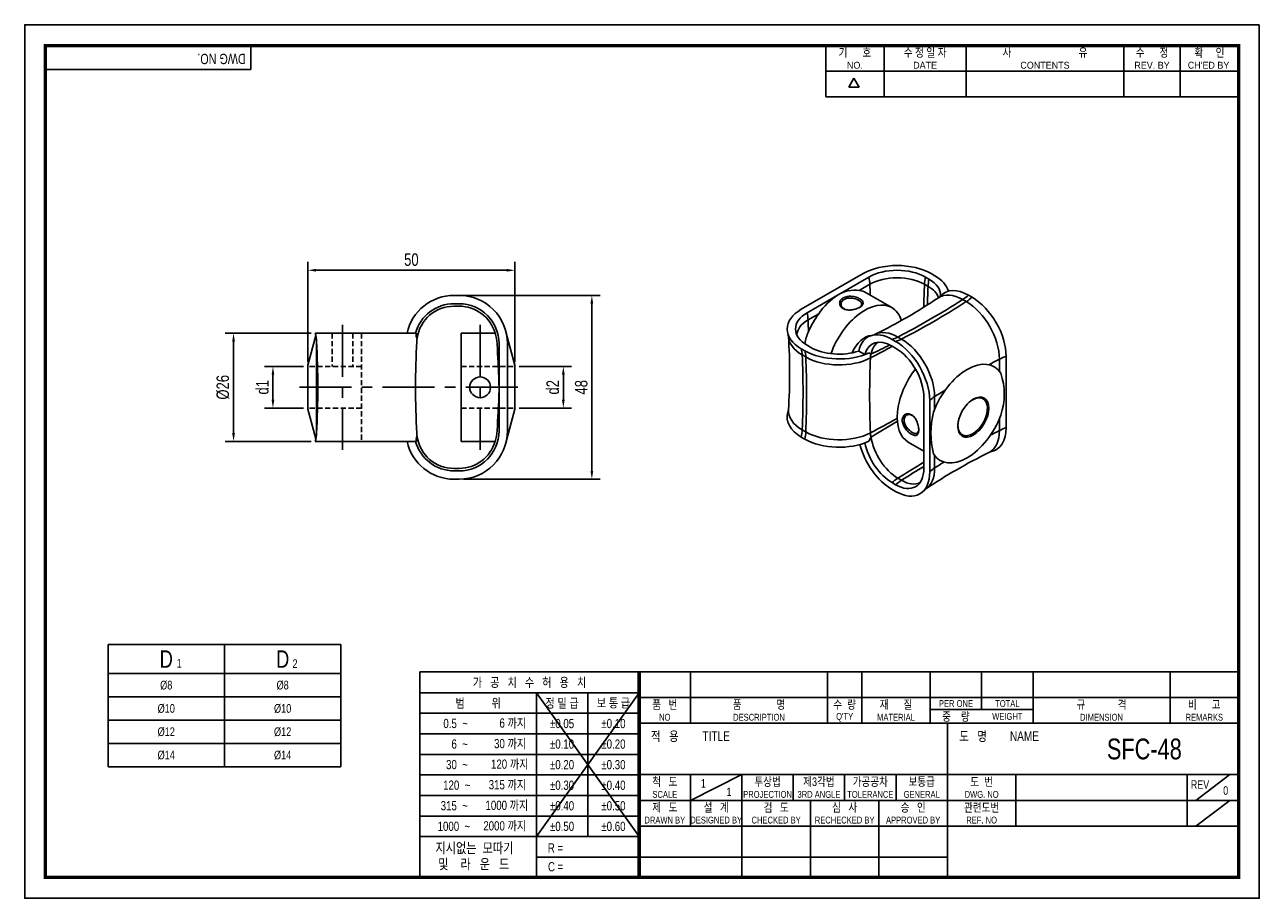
# Model space of a CAD drawing. Header units: millimetres. Extents: x 0 to 297, y 0 to 210.
import ezdxf
from ezdxf.enums import TextEntityAlignment as Align

# ---------------------------------------------------------------- set-up
doc = ezdxf.new("R2010")
doc.units = ezdxf.units.MM
doc.header["$LTSCALE"] = 10
for name, pattern in [('CENTER', [2, 1.25, -0.25, 0.25, -0.25]), ('CENTER2', [1.125, 0.75, -0.125, 0.125, -0.125]), ('DASHED', [0.75, 0.5, -0.25]), ('HIDDEN', [0.375, 0.25, -0.125]), ('HIDDEN2', [0.1875, 0.125, -0.0625]), ('PHANTOM2', [1.25, 0.625, -0.125, 0.125, -0.125, 0.125, -0.125])]:
    doc.linetypes.add(name, pattern=pattern)
doc.layers.get('0').update_dxf_attribs({"linetype": 'CONTINUOUS'})
doc.layers.get('Defpoints').update_dxf_attribs({"linetype": 'CONTINUOUS'})
for name, color, linetype in [('BM', 2, 'CONTINUOUS'), ('C', 1, 'CENTER2'), ('CT', 1, 'CENTER'), ('D', 7, 'CONTINUOUS'), ('DIM', 7, 'CONTINUOUS'), ('H', 3, 'HIDDEN'), ('HD', 4, 'DASHED'), ('P', 4, 'PHANTOM2')]:
    doc.layers.add(name, color=color, linetype=linetype)
doc.styles.get("Standard").update_dxf_attribs({"font": 'Gulim.ttf', "width": 0.8, "height": 3})
doc.dimstyles.new('LIM', dxfattribs={"dimtxt": 2, "dimasz": 2, "dimexe": 2, "dimexo": 1, "dimgap": 1, "dimtad": 1, "dimdec": 3, "dimzin": 9, "dimdsep": 46, "dimtxsty": 'Standard', "dimcen": 3, "dimclrd": 1, "dimclre": 1, "dimadec": 0, "dimazin": 0, "dimtfac": 1, "dimtdec": 3, "dimtmove": 0, "dimatfit": 3, "dimfxl": 0, "dimtolj": 1, "dimtzin": 0, "dimarcsym": 0})

# ---------------------------------------------------------------- blocks, each defined once
blk = doc.blocks.new('*D18')
at = {"layer": 'Defpoints', "color": 0}
for p in [(103.91, 144.93), (104.52, 100.75), (136.44, 100.75)]:
    blk.add_point(p, dxfattribs=at)
at = {"layer": 'DIM', "color": 1, "lineweight": -2}
for p, q in [((104.91, 144.93), (138.44, 144.93)), ((136.44, 142.93), (136.44, 102.75)), ((105.52, 100.75), (138.44, 100.75))]:
    blk.add_line(p, q, dxfattribs=at)
at = {"layer": 'DIM', "color": 1}
for points in [[(136.1, 142.93), (136.77, 142.93), (136.44, 144.93)], [(136.1, 102.75), (136.77, 102.75), (136.44, 100.75)]]:
    blk.add_solid(points, dxfattribs=at)
at = {"layer": 'DIM', "color": 0, "insert": (133.9, 122.84), "char_height": 3, "attachment_point": 5, "rotation": 90}
blk.add_mtext('\\A1;48', dxfattribs=at)
blk = doc.blocks.new('*D19')
at = {"layer": 'Defpoints', "color": 0}
for p in [(117.94, 150.97), (68.1, 127.84), (117.94, 127.84)]:
    blk.add_point(p, dxfattribs=at)
at = {"layer": 'DIM', "color": 1, "lineweight": -2}
for p, q in [((68.1, 128.84), (68.1, 152.97)), ((117.94, 128.84), (117.94, 152.97)), ((70.1, 150.97), (115.94, 150.97))]:
    blk.add_line(p, q, dxfattribs=at)
at = {"layer": 'DIM', "color": 1}
for points in [[(70.1, 151.3), (70.1, 150.64), (68.1, 150.97)], [(115.94, 151.3), (115.94, 150.64), (117.94, 150.97)]]:
    blk.add_solid(points, dxfattribs=at)
at = {"layer": 'DIM', "color": 0, "insert": (93.02, 153.51), "char_height": 3, "attachment_point": 5}
blk.add_mtext('\\A1;50', dxfattribs=at)
blk = doc.blocks.new('*D20')
at = {"layer": 'Defpoints', "color": 0}
for p in [(69.92, 135.84), (50.24, 109.84), (69.92, 109.84)]:
    blk.add_point(p, dxfattribs=at)
at = {"layer": 'DIM', "color": 1, "lineweight": -2}
for p, q in [((68.92, 135.84), (48.24, 135.84)), ((50.24, 133.84), (50.24, 111.84)), ((68.92, 109.84), (48.24, 109.84))]:
    blk.add_line(p, q, dxfattribs=at)
at = {"layer": 'DIM', "color": 1}
for points in [[(49.91, 133.84), (50.58, 133.84), (50.24, 135.84)], [(49.91, 111.84), (50.58, 111.84), (50.24, 109.84)]]:
    blk.add_solid(points, dxfattribs=at)
at = {"layer": 'DIM', "color": 0, "insert": (47.7, 122.84), "char_height": 3, "attachment_point": 5, "rotation": 90}
blk.add_mtext('\\A1;%%c26', dxfattribs=at)
blk = doc.blocks.new('*D21')
at = {"layer": 'Defpoints', "color": 0}
for p in [(68.1, 127.84), (59.72, 117.84), (68.1, 117.84)]:
    blk.add_point(p, dxfattribs=at)
at = {"layer": 'DIM', "color": 1, "lineweight": -2}
for p, q in [((67.1, 127.84), (57.72, 127.84)), ((59.72, 125.84), (59.72, 119.84)), ((67.1, 117.84), (57.72, 117.84))]:
    blk.add_line(p, q, dxfattribs=at)
at = {"layer": 'DIM', "color": 1}
for points in [[(59.39, 125.84), (60.05, 125.84), (59.72, 127.84)], [(59.39, 119.84), (60.05, 119.84), (59.72, 117.84)]]:
    blk.add_solid(points, dxfattribs=at)
at = {"layer": 'DIM', "color": 0, "insert": (57.18, 122.84), "char_height": 3, "attachment_point": 5, "rotation": 90}
blk.add_mtext('\\A1;d1', dxfattribs=at)
blk = doc.blocks.new('*D22')
at = {"layer": 'Defpoints', "color": 0}
for p in [(117.94, 127.84), (117.94, 117.84), (129.58, 117.84)]:
    blk.add_point(p, dxfattribs=at)
at = {"layer": 'DIM', "color": 1, "lineweight": -2}
for p, q in [((118.94, 127.84), (131.58, 127.84)), ((129.58, 125.84), (129.58, 119.84)), ((118.94, 117.84), (131.58, 117.84))]:
    blk.add_line(p, q, dxfattribs=at)
at = {"layer": 'DIM', "color": 1}
for points in [[(129.24, 125.84), (129.91, 125.84), (129.58, 127.84)], [(129.24, 119.84), (129.91, 119.84), (129.58, 117.84)]]:
    blk.add_solid(points, dxfattribs=at)
at = {"layer": 'DIM', "color": 0, "insert": (127.04, 122.84), "char_height": 3, "attachment_point": 5, "rotation": 90}
blk.add_mtext('\\A1;d2', dxfattribs=at)

msp = doc.modelspace()

# ---------------------------------------------------------------- linework, layer by layer
for p, q in [((54.437, 199.2323), (54.437, 205)), ((192.7139, 192.6407), (192.7139, 205)), ((206.7211, 192.6407), (206.7211, 205)), ((226.4959, 192.6407), (226.4959, 205)), ((264.3976, 192.6407), (264.3976, 205)), ((277.9928, 192.6407), (277.9928, 205)), ((54.437, 199.2323), (5, 199.2323)), ((192.7139, 198.8204), (291.588, 198.8204)), ((198.2565, 194.9765), (199.4924, 197.1172)), ((200.7283, 194.9765), (199.4924, 197.1172)), ((200.7283, 194.9765), (198.2565, 194.9765)), ((192.7139, 192.6407), (291.588, 192.6407)), ((20.0535, 61.0057), (76.0535, 61.0057)), ((20.0535, 61.0057), (20.0535, 31.6057)), ((76.0535, 61.0057), (76.0535, 31.6057)), ((95.0758, 54.437), (95.0758, 5)), ((147.8086, 54.437), (95.0758, 54.437)), ((292, 54.437), (147.8086, 54.437)), ((147.8086, 54.437), (147.8086, 5)), ((160.1679, 54.437), (160.1679, 42.0778)), ((193.1259, 54.437), (193.1259, 42.0778)), ((201.3654, 54.437), (201.3654, 42.0778)), ((217.8444, 54.437), (217.8444, 42.0778)), ((230.2037, 54.437), (230.2037, 45.3736)), ((242.563, 54.437), (242.563, 42.0778)), ((275.521, 54.437), (275.521, 42.0778)), ((147.8086, 49.4295), (95.0758, 49.4295)), ((147.8086, 49.4295), (123.0901, 14.8235)), ((123.0901, 49.4295), (147.8086, 14.8235)), ((123.0901, 49.4295), (123.0901, 5)), ((135.4493, 49.4295), (135.4493, 14.8235)), ((147.8086, 48.2574), (292, 48.2574)), ((217.8444, 45.3736), (242.563, 45.3736)), ((147.8086, 44.4858), (95.0758, 44.4858)), ((147.8086, 42.0778), (292, 42.0778)), ((221.9642, 5), (221.9642, 42.0778)), ((147.8086, 39.5421), (95.0758, 39.5421)), ((147.8086, 34.5984), (95.0758, 34.5984)), ((20.0535, 31.6057), (76.0535, 31.6057)), ((147.8086, 29.7185), (292, 29.7185)), ((160.1679, 23.5389), (172.5271, 29.7185)), ((160.1679, 29.7185), (160.1679, 17.3593)), ((172.5271, 29.7185), (172.5271, 5)), ((184.8864, 29.7185), (184.8864, 23.5389)), ((197.2457, 29.7185), (197.2457, 23.5389)), ((209.6049, 29.7185), (209.6049, 23.5389)), ((238.4432, 29.7185), (238.4432, 17.3593)), ((279.6407, 29.7185), (279.6407, 17.3593)), ((281.7006, 23.5389), (289.9401, 29.7185)), ((147.8086, 29.6547), (95.0758, 29.6547)), ((147.8086, 24.711), (95.0758, 24.711)), ((147.8086, 23.5389), (221.9642, 23.5389)), ((189.0061, 23.5389), (189.0061, 5)), ((205.4852, 23.5389), (205.4852, 5)), ((221.9642, 23.5389), (292, 23.5389)), ((281.7006, 17.3593), (289.9401, 23.5389)), ((147.8086, 19.7673), (95.0758, 19.7673)), ((147.8086, 17.3593), (292, 17.3593)), ((147.8086, 14.8235), (95.0758, 14.8235)), ((147.8086, 9.8798), (123.0901, 9.8798)), ((147.8086, 9.8798), (221.9642, 9.8798))]:
    msp.add_line(p, q)
at = {"color": 4}
for p, q in [((48.0535, 61.0057), (48.0535, 31.6057)), ((20.0535, 54.0057), (76.0535, 54.0057))]:
    msp.add_line(p, q, dxfattribs=at)
at = {"color": 1}
for p, q in [((20.0535, 48.4057), (76.0535, 48.4057)), ((20.0535, 42.8057), (76.0535, 42.8057)), ((20.0535, 37.2057), (76.0535, 37.2057))]:
    msp.add_line(p, q, dxfattribs=at)
msp.add_lwpolyline([(297, 210), (0, 210), (0, 0), (297, 0)], close=True)
msp.add_lwpolyline([(292, 205, 0.8, 0.8, 0), (5, 205, 0.8, 0.8, 0), (5, 5, 0.8, 0.8, 0), (292, 5, 0.8, 0.8, 0)], format="xyseb", close=True)
at = {"const_width": 0.824}
msp.add_lwpolyline([(147.8086, 5), (147.8086, 54.437)], dxfattribs=at)
at = {"layer": 'BM', "linetype": 'Continuous'}
for p, q in [((201.6711, 150.1597), (186.8219, 141.5864)), ((203.0854, 149.3432), (195.6607, 145.0565)), ((217.5316, 148.843), (216.6653, 149.3432)), ((218.9458, 149.6595), (218.0796, 150.1597)), ((203.3002, 147.6052), (200.7482, 146.1318)), ((208.5972, 141.9843), (202.4378, 145.5405)), ((217.3167, 147.1051), (216.4505, 147.6052)), ((103.2933, 144.93), (104.5183, 144.93)), ((103.2933, 142.93), (104.5183, 142.93)), ((195.6607, 145.0565), (188.2361, 140.7699)), ((225.6426, 143.9229), (226.5089, 143.4228)), ((227.0403, 144.978), (227.9066, 144.4779)), ((103.2933, 142.3375), (104.5183, 142.3375)), ((191.0029, 140.5054), (188.451, 139.032)), ((70.0411, 135.2593), (68.0972, 128.127)), ((69.9159, 135.8375), (81.5183, 135.8375)), ((70.1986, 134.1706), (70.1986, 111.5045)), ((70.2089, 130.8375), (70.2021, 134.1277)), ((81.5183, 135.8375), (82.7434, 135.8375)), ((82.7434, 135.8375), (94.2694, 135.8375)), ((105.0183, 135.8375), (105.0183, 109.8375)), ((113.1642, 135.8375), (105.0183, 135.8375)), ((117.9395, 128.127), (115.8381, 135.8375)), ((208.6556, 134.3635), (209.5218, 133.8634)), ((210.0533, 134.9224), (210.9195, 134.4223)), ((70.2089, 130.8375), (70.2089, 114.8375)), ((70.3564, 130.8375), (70.2089, 130.8375)), ((114.1108, 133.3375), (114.1108, 122.8375)), ((116.1108, 133.3375), (116.1108, 112.3375)), ((186.8219, 132.113), (187.6881, 131.6129)), ((188.2361, 132.9295), (189.1024, 132.4294)), ((200.6804, 131.544), (202.107, 130.7203)), ((208.6556, 132.7305), (209.5218, 132.2304)), ((68.0972, 128.127), (68.0972, 117.5481)), ((117.9395, 128.127), (117.9395, 117.5481)), ((187.0367, 130.6232), (187.903, 130.123)), ((234.4912, 129.5971), (234.4912, 126.6653)), ((236.1037, 130.28), (236.1037, 113.1336)), ((114.1108, 122.8375), (114.1108, 112.3375)), ((216.3047, 120.482), (216.3047, 111.9088)), ((217.7189, 119.6655), (217.7189, 102.5191)), ((218.9018, 120.5965), (218.9018, 117.5837)), ((68.0972, 117.5481), (70.0411, 110.4157)), ((115.8381, 109.8375), (117.9395, 117.5481)), ((70.2021, 111.5474), (70.2089, 114.8375)), ((70.2089, 114.8375), (70.3564, 114.8375)), ((234.4912, 115.3317), (234.4912, 112.4507)), ((186.8219, 110.8841), (187.6881, 110.384)), ((187.0367, 112.6221), (187.903, 112.122)), ((216.3047, 111.9088), (216.3047, 103.3356)), ((69.9159, 109.8375), (81.5183, 109.8375)), ((81.5183, 109.8375), (82.7434, 109.8375)), ((82.7434, 109.8375), (94.2694, 109.8375)), ((105.0183, 109.8375), (113.1642, 109.8375)), ((212.5677, 109.6697), (216.3047, 107.5122)), ((218.9018, 106.4123), (218.9018, 103.4501)), ((104.5183, 103.3375), (103.2933, 103.3375)), ((104.5183, 102.745), (103.2933, 102.745)), ((104.5183, 100.745), (103.2933, 100.745)), ((209.5218, 99.4195), (208.6556, 99.9196)), ((209.5218, 97.7865), (208.6556, 98.2866)), ((210.9195, 100.4745), (210.0533, 100.9747))]:
    msp.add_line(p, q, dxfattribs=at)
msp.add_circle((109.5646, 122.8375), 2.5, dxfattribs=at)
for centre, radius, start, end in [((199.7405, 138.3268), 7.8698, 82.642835, 121.225425), ((200.0345, 141.3852), 4.8, 59.955666, 81.449068), ((103.2933, 133.3375), 11.5925, 90, 167.54594), ((103.2933, 133.3375), 9.5925, 90, 164.893124), ((104.5183, 133.3375), 11.5925, 0, 90), ((104.5183, 133.3375), 9.5925, 0, 90), ((204.0603, 131.8012), 15.6926, 122.361221, 146.31209), ((144.6676, 256.9953), 135.3929, 296.28336, 303.70102), ((218.4582, 146.4095), 2.4498, 302.999071, 317.98371), ((103.2933, 133.3375), 9, 90, 171.474365), ((104.5183, 133.3375), 9, 16.049073, 90), ((208.9966, 127.3734), 22.276, 143.877709, 156.575907), ((60.2334, 133.3375), 10, 3.000028, 14.477512), ((-140.1167, 122.8375), 210.625, 356.999972, 3.000028), ((304.6533, 122.8375), 210.625, 176.999972, 183.000028), ((95.7871, 135.6849), 1.7254, 200.419786, 216.065264), ((103.4027, 134.232), 9.2733, 170.029947, 174.566006), ((104.3033, 133.3375), 10, 172.331477, 176.999972), ((104.8423, 132.8954), 8.8267, 2.871393, 19.470833), ((181.3306, 134.8771), 2.4058, 2.781586, 18.025008), ((48.8068, 126.2521), 135.2087, 356.279298, 3.706928), ((203.5141, 137.7651), 2.4353, 281.98659, 297.071803), ((-97.4214, 122.8068), 211.3418, 1.876834, 2.856107), ((198.3369, 142.0598), 11.9498, 288.390955, 293.500513), ((203.6507, 131.5434), 0.7048, 218.863725, 261.73536), ((203.559, 130.9493), 0.1038, 264.714218, 294.594749), ((166.912, 212.4052), 89.4238, 294.223376, 297.416704), ((12.5296, 121.8108), 101.5864, 0.579102, 4.470202), ((219.9498, 121.1834), 15.6909, 341.287866, 18.712134), ((23.0645, 123.3998), 91.0481, 355.304509, 359.646188), ((-97.4212, 122.8682), 211.3415, 357.143893, 358.123167), ((181.4096, 117.5742), 2.3248, 341.82392, 357.637333), ((238.5116, 111.8385), 20.5133, 165.794821, 194.205179), ((349.8836, -124.5076), 277.1197, 120.333349, 121.86123), ((60.2334, 112.3375), 10, 345.522488, 356.999972), ((95.7871, 109.9901), 1.7254, 143.934736, 159.580214), ((103.4039, 111.4432), 9.2746, 185.4343, 189.969747), ((104.3033, 112.3375), 10, 183.000028, 187.671241), ((103.2933, 112.3375), 9, 188.525347, 270), ((104.5183, 112.3375), 9.5925, 270, 0), ((104.5183, 112.3375), 11.5925, 270, 0), ((104.8423, 112.7797), 8.8267, 340.529167, 357.128607), ((206.5009, 108.815), 3.5595, 146.013162, 162.72125), ((203.7143, 110.6948), 0.1981, 124.454257, 146.305217), ((103.2933, 112.3375), 11.5925, 192.45406, 270), ((103.2933, 112.3375), 9.5925, 195.106876, 270), ((104.5183, 112.3375), 9, 270, 343.951015), ((291.8058, -14.073), 135.2117, 116.278876, 123.706446), ((233.0199, 105.1032), 2.328, 101.809859, 117.623962), ((218.0752, 96.3826), 2.41, 122.78021, 138.010274)]:
    msp.add_arc(centre, radius, start, end, dxfattribs=at)
for centre, major_axis, ratio, start_param, end_param in [((209.8754, 145.423), (11.6025, 0), 0.57735027, 0.78539816, 2.35619449), ((209.8754, 145.423), (9.6025, 0), 0.57735027, 0.78539816, 2.35619449), ((196.2388, 151.2548), (5, -8.6603), 0.57735027, 0.83775853, 1.03807842), ((209.8754, 143.809), (9.2987, 0), 0.57735027, 0.78539816, 2.35619449), ((223.5119, 151.2548), (-5, -8.6603), 0.57735027, 5.24510689, 5.44542677), ((224.3781, 150.7546), (-5, -8.6603), 0.57735027, 5.24510689, 5.44542677), ((210.7416, 144.9228), (-9.6025, 0), 0.57735027, 3.12609885, 3.92699082), ((210.7416, 144.9228), (-11.6025, 0), 0.57735027, 3.29525723, 3.92699082), ((54.57, 224.4741), (105.3125, -182.4066), 0.57735027, 0.82284211, 0.83775859), ((365.1807, 224.4741), (-105.3125, -182.4066), 0.57735027, 5.44542677, 5.47689474), ((366.047, 223.974), (-105.3125, -182.4066), 0.57735027, 5.44542677, 5.47083395), ((210.7416, 143.3089), (-9.2987, 0), 0.57735027, 3.34357392, 3.92699082), ((227.0403, 135.5127), (5.7962, -10.0394), 0.57735027, 2.35619449, 3.32518872), ((202.0972, 130.726), (6.5, 11.2583), 0.57735027, 0, 1.87612042), ((217.8479, 311.1616), (-105.3125, -182.4066), 0.57735027, 0.73303779, 0.83775853), ((218.7142, 310.6614), (-105.3125, -182.4066), 0.57735027, 0.73303779, 0.83775853), ((225.6426, 134.7058), (5.6443, -9.7763), 0.57735027, 2.35619449, 3.17869577), ((225.2726, 151.863), (-5, -8.6603), 0.57735027, 0.83775853, 1.03807842), ((226.1388, 151.3629), (-5, -8.6603), 0.57735027, 0.83775853, 1.03807842), ((226.5089, 134.2057), (-5.6443, 9.7763), 0.57735027, 3.92699082, 5.49778714), ((227.9066, 135.0126), (-5.7962, 10.0394), 0.57735027, 3.92699082, 5.49778714), ((195.0261, 136.8497), (11.6025, 0), 0.57735027, 2.35619449, 3.92699082), ((195.0261, 136.8497), (9.6025, 0), 0.57735027, 2.35619449, 3.92699082), ((181.3896, 142.6815), (5, -8.6603), 0.57735027, 0.83775853, 1.03807842), ((202.0972, 130.726), (6.5, 11.2583), 0.57735027, 5.79472909, 6.28318531), ((195.0261, 135.2358), (9.2987, 0), 0.57735027, 2.35619449, 3.10173899), ((39.7207, 215.9009), (105.3125, -182.4066), 0.57735027, 0.82179726, 0.83775859), ((195.0261, 135.2358), (11.2987, 0), 0.57735027, 3.17870972, 3.92699082), ((202.0972, 130.726), (-2.5, -4.3301), 0.57735027, 3.46559934, 4.9475601), ((208.6556, 124.8983), (5.7962, -10.0394), 0.57735027, 2.35619449, 3.71307845), ((208.6556, 124.8983), (4.7962, -8.3073), 0.57735027, 2.35619449, 3.66332609), ((210.0533, 125.7052), (5.6443, -9.7763), 0.57735027, 2.35619449, 3.10456005), ((210.4233, 143.2898), (-5, -8.6603), 0.57735027, 0.53271791, 0.73303779), ((211.2896, 142.7897), (-5, -8.6603), 0.57735027, 0.53271791, 0.73303779), ((209.5218, 124.3982), (-5.7962, 10.0394), 0.57735027, 3.92699082, 5.49778714), ((210.9195, 125.2051), (-5.6443, 9.7763), 0.57735027, 3.92699082, 5.49778714), ((179.9754, 126.1189), (5, 8.6603), 0.57735027, 5.55014751, 5.7504674), ((195.8923, 136.3496), (-11.6025, 0), 0.57735027, 0.78539816, 2.24130613), ((180.8416, 125.6188), (5, 8.6603), 0.57735027, 5.55014751, 5.7504674), ((195.8923, 136.3496), (-9.6025, 0), 0.57735027, 0.78539816, 2.09281088), ((61.6481, 220.8149), (211.9237, 0), 0.57735027, 5.44542677, 5.47923757), ((210.1348, 125.176), (-4.6125, 8.8727), 0.54634255, 0.63203603, 0.75788241), ((210.0533, 125.7052), (4.6443, -8.0442), 0.57735027, 3.18160636, 3.73795963), ((209.5218, 124.3982), (-4.7962, 8.3073), 0.57735027, 3.92699082, 5.49778714), ((38.3065, 35.7532), (105.3125, 182.4066), 0.57735027, 5.44542677, 5.55014751), ((39.1727, 35.253), (105.3125, 182.4066), 0.57735027, 5.44542677, 5.55014751), ((195.8923, 134.7357), (-11.2987, 0), 0.57735027, 0.78539816, 2.30383412), ((344.195, 30.6415), (-97.1501, 186.8817), 0.54634255, 0.75788241, 0.86260315), ((226.7184, 116.5109), (-6.5, -11.2583), 0.57735027, 2.85030123, 5.0036804), ((375.4267, 39.2274), (-210.625, 0), 0.57735027, 5.44542677, 5.46174034), ((241.1825, 125.3065), (-10, 0), 0.57735027, 5.24510689, 5.44542677), ((219.0677, 120.9281), (6.5, 11.2583), 0.57735027, 1.33289432, 3.14159265), ((375.4267, 39.2274), (-210.625, 0), 0.57735027, 5.53193304, 5.55014751), ((226.3332, 116.7333), (-10, 0), 0.57735027, 5.55014751, 5.7504674), ((228.048, 115.7433), (2.5, 4.3301), 0.57735027, 1.97062148, 6.28318531), ((228.048, 115.7433), (2.5, 4.3301), 0.57735027, 0, 1.17097117), ((195.0261, 115.6208), (11.6025, 0), 0.57735027, 2.95800894, 3.92699082), ((195.0261, 117.2347), (11.2987, 0), 0.57735027, 3.10449001, 3.92699082), ((226.7184, 116.5109), (6.5, 11.2583), 0.57735027, 2.85030123, 5.0036804), ((61.6481, 202.8138), (211.9237, 0), 0.57735027, 5.44542677, 5.48701572), ((227.9066, 117.8662), (-5.7962, 10.0394), 0.57735027, 2.95786212, 3.92699082), ((241.1825, 108.1601), (-10, 0), 0.57735027, 5.24510689, 5.44542677), ((179.9754, 108.9725), (5, 8.6603), 0.57735027, 5.24510689, 5.44542677), ((180.8416, 108.4724), (5, 8.6603), 0.57735027, 5.24510689, 5.44542677), ((195.8923, 115.1207), (-11.6025, 0), 0.57735027, 0.78539816, 2.24130613), ((195.8923, 116.7346), (-11.2987, 0), 0.57735027, 0.78539816, 2.30383412), ((210.1348, 108.0295), (-4.6125, 8.8727), 0.54634255, 0.86260315, 0.98844954), ((210.0533, 108.5588), (4.6443, -8.0442), 0.57735027, 4.116022, 5.49778714), ((226.5089, 117.0592), (-5.6443, 9.7763), 0.57735027, 3.10446303, 3.92699082), ((375.4267, 22.0809), (-210.625, 0), 0.57735027, 5.44542677, 5.45954589), ((208.6556, 107.7519), (5.7962, -10.0394), 0.57735027, 4.26444223, 5.49778714), ((208.6556, 107.7519), (4.7962, -8.3073), 0.57735027, 4.19362399, 5.49778714), ((217.8479, -66.264), (105.3125, 182.4066), 0.57735027, 0.79576017, 0.83775853), ((375.4267, 22.0809), (-210.625, 0), 0.57735027, 5.53447161, 5.55014751), ((209.5218, 107.2517), (-4.7962, 8.3073), 0.57735027, 2.35619449, 3.92699082), ((209.5218, 107.2517), (-5.7962, 10.0394), 0.57735027, 2.35619449, 3.92699082), ((218.7142, -66.7641), (105.3125, 182.4066), 0.57735027, 0.80157693, 0.83775853), ((210.9195, 108.0587), (-5.6443, 9.7763), 0.57735027, 3.17864114, 3.92699082), ((226.3332, 99.5869), (-10, 0), 0.57735027, 5.55014751, 5.7504674), ((210.4233, 93.0345), (5, 8.6603), 0.57735027, 0.83775853, 1.03807842), ((211.2896, 92.5344), (5, 8.6603), 0.57735027, 0.83775853, 1.03807842), ((210.9195, 108.0587), (-4.6443, 8.0442), 0.57735027, 2.35619449, 3.10157895)]:
    msp.add_ellipse(centre, major_axis=major_axis, ratio=ratio, start_param=start_param, end_param=end_param, dxfattribs=at)
msp.add_ellipse((228.2043, 115.653), major_axis=(-2.6447, -4.5808), ratio=0.57735027, dxfattribs=at)
for points, knots in [([(196.8991, 144.3416), (197.1647, 144.4948), (197.8008, 144.711), (198.9091, 144.7483), (200.0153, 144.5241), (200.961, 144.1241), (201.5758, 143.6227), (201.7876, 143.0858), (201.5457, 142.5474), (200.9107, 142.0376), (199.9562, 141.6292), (198.8482, 141.39), (197.7424, 141.4108), (196.7956, 141.7212), (196.1811, 142.3132), (195.971, 143.0537), (196.2108, 143.7945), (196.6338, 144.1886), (196.8991, 144.3416)], [0, 0, 0, 0, 0.06319165, 0.1260395, 0.18826067, 0.25001823, 0.31180164, 0.37401812, 0.43688583, 0.50015087, 0.5632802, 0.62604092, 0.68828081, 0.75010089, 0.81191829, 0.87414672, 0.93688669, 1, 1, 1, 1]), ([(197.1112, 143.9742), (196.6498, 143.7078), (196.1088, 142.8285), (196.697, 141.866), (197.2819, 141.5883), (197.3761, 141.5515)], [0, 0, 0, 0, 0.124894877, 0.249891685, 0.272352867, 0.272352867, 0.272352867, 0.272352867]), ([(200.7636, 142.0041), (201.1538, 142.2546), (201.6257, 142.8551), (200.8381, 143.7646), (198.88, 144.427), (197.5733, 144.241), (197.1112, 143.9742)], [0.510962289, 0.510962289, 0.510962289, 0.510962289, 0.625024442, 0.749978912, 0.87490916, 1, 1, 1, 1]), ([(94.171, 135.1102), (94.1702, 135.1014), (94.1697, 135.0941), (94.1696, 135.0891), (94.1696, 135.0861), (94.1697, 135.0839), (94.1701, 135.083)], [0, 0, 0, 0, 0.61625236, 0.61625236, 0.61625236, 1, 1, 1, 1]), ([(215.0699, 112.6217), (215.0698, 112.3153), (214.9871, 111.7795), (214.6413, 111.3021), (214.0706, 111.2171), (213.3287, 111.4994), (212.5095, 112.1189), (211.762, 112.965), (211.2406, 113.944), (211.0447, 114.9336), (211.2407, 115.7799), (211.7635, 116.357), (212.5107, 116.5432), (213.3306, 116.306), (214.0725, 115.6405), (214.6423, 114.6924), (214.9882, 113.6134), (215.0701, 112.9278), (215.0699, 112.6217)], [0, 0, 0, 0, 0.06319165, 0.1260395, 0.18826067, 0.25001823, 0.31180164, 0.37401812, 0.43688583, 0.50015087, 0.5632802, 0.62604092, 0.68828081, 0.75010089, 0.81191829, 0.87414672, 0.93688669, 1, 1, 1, 1]), ([(213.7674, 115.888), (213.6885, 115.9513), (213.1557, 116.3199), (212.0275, 116.3503), (211.2883, 114.9883), (212.0255, 113.1509), (213.5786, 111.7856), (214.7603, 111.5576), (215.0447, 112.2658), (215.0667, 112.7288)], [0.227431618, 0.227431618, 0.227431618, 0.227431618, 0.249891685, 0.374913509, 0.499841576, 0.625024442, 0.749978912, 0.87490916, 0.988959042, 0.988959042, 0.988959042, 0.988959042])]:
    msp.add_open_spline(points, degree=3, knots=knots, dxfattribs=at)
msp.add_open_spline([(187.6315, 133.317), (187.8461, 134.2929), (188.1432, 135.2772), (188.5564, 136.2289)], degree=3, dxfattribs=at)
at = {"layer": 'C'}
msp.add_line((147.8086, 49.4295), (147.8086, 49.3961), dxfattribs=at)
at = {"layer": 'CT'}
for p, q in [((76.4721, 137.8375), (76.4721, 107.8375)), ((109.5646, 137.8375), (109.5646, 107.8375)), ((66.0972, 122.8375), (119.9395, 122.8375))]:
    msp.add_line(p, q, dxfattribs=at)
at = {"layer": 'H'}
msp.add_line((147.8086, 49.3128), (147.8086, 49.2711), dxfattribs=at)
at = {"layer": 'HD', "linetype": 'HIDDEN2'}
for p, q in [((73.9721, 135.8375), (73.9721, 127.8375)), ((78.9721, 135.8375), (78.9721, 127.8375)), ((81.0183, 135.8375), (81.0183, 109.8375)), ((81.0183, 127.8375), (68.0972, 127.8375)), ((105.0183, 127.8375), (117.9395, 127.8375)), ((81.0183, 117.8375), (68.0972, 117.8375)), ((105.0183, 117.8375), (117.9395, 117.8375))]:
    msp.add_line(p, q, dxfattribs=at)
at = {"layer": 'P'}
msp.add_line((147.8086, 49.221), (147.8086, 49.1627), dxfattribs=at)

# ---------------------------------------------------------------- texts
for s, insert, char_height, width, attachment_point in [('D', (34.0535, 57.5057), 4.2, 28, 5), ('D', (62.0535, 57.5057), 4.2, 28, 5), ('1', (36.5493, 57.5306), 2.1, 6.3, 1), ('2', (64.4197, 57.4502), 2.1, 3.36, 1), ('%%c8', (34.0535, 51.2057), 2.1, 28, 5), ('%%c8', (62.0535, 51.2057), 2.1, 28, 5), ('%%c10', (34.0535, 45.6057), 2.1, 28, 5), ('%%c10', (62.0535, 45.6057), 2.1, 28, 5), ('%%c12', (34.0535, 40.0057), 2.1, 28, 5), ('%%c12', (62.0535, 40.0057), 2.1, 28, 5), ('%%c14', (34.0535, 34.4057), 2.1, 28, 5), ('%%c14', (62.0535, 34.4057), 2.1, 28, 5)]:
    msp.add_mtext(s, dxfattribs=dict(insert=insert, char_height=char_height, width=width, attachment_point=attachment_point))
at = {"layer": 'D', "width": 0.8}
for s, height, p in [('확     인', 2.05988, (284.9964, 203.3521)), ('기      호', 2.05988, (199.7175, 203.3521)), ('수 정 일 자', 2.05988, (216.6085, 203.3521)), ('사                           유', 2.059877, (245.4468, 203.3521)), ('수      정', 2.05988, (271.1952, 203.3521)), ('가   공   치   수   허   용   치', 2.224667, (121.4422, 51.9333)), ('범          위', 2.224667, (109.0829, 46.9576)), ('정 밀 급', 2.22467, (129.2697, 46.9576)), ('보 통 급', 2.22467, (141.629, 46.9576)), ('품   번', 2.05988, (153.9882, 46.6095)), ('품              명', 2.059877, (176.6469, 46.6095)), ('수  량', 2.05988, (197.2457, 46.6095)), ('재      질', 2.05988, (209.6049, 46.6095)), ('PER ONE', 1.6479, (224.0241, 46.8155)), ('TOTAL', 1.6479, (236.3833, 46.8155)), ('규             격', 2.059877, (259.042, 46.6095)), ('비      고', 2.05988, (283.7605, 46.6095)), ('NO', 1.6479, (153.9882, 43.5197)), ('DESCRIPTION', 1.647902, (176.6469, 43.5197)), ("Q'TY", 1.6479, (197.2457, 43.5197)), ('MATERIAL', 1.6479, (209.6049, 43.5197)), ('중    량', 2.05988, (224.0241, 43.7257)), ('WEIGHT', 1.6479, (236.3833, 43.7257)), ('DIMENSION', 1.6479, (259.042, 43.5197)), ('REMARKS', 1.6479, (283.7605, 43.5197)), ('%%p0.05', 2.22467, (129.2697, 42.0139)), ('%%p0.10', 2.22467, (141.629, 42.0139)), ('%%p0.10', 2.22467, (129.2697, 37.0702)), ('%%p0.20', 2.22467, (141.629, 37.0702)), ('적   용', 2.30706, (153.9882, 38.988)), ('TITLE', 2.30706, (166.3475, 38.988)), ('도   명', 2.30706, (228.1438, 38.988)), ('NAME', 2.30706, (240.5031, 38.988)), ('SFC-48', 5, (269.3414, 35.8982)), ('%%p0.20', 2.22467, (129.2697, 32.1265)), ('%%p0.30', 2.22467, (141.629, 32.1265)), ('%%p0.30', 2.22467, (129.2697, 27.1828)), ('%%p0.40', 2.22467, (141.629, 27.1828)), ('척   도', 2.05988, (153.9882, 28.0706)), ('1', 2.0599, (163.2577, 27.6586)), ('1', 2.0599, (169.4373, 25.5988)), ('투상법', 2.05988, (178.7068, 28.0706)), ('제3각법', 2.05988, (191.066, 28.0706)), ('가공공차', 2.05988, (203.4253, 28.0706)), ('보통급', 2.05988, (215.7845, 28.0706)), ('도  번', 2.05988, (230.2037, 28.0706)), ('REV', 2.05988, (282.7306, 27.3497)), ('0', 2.0599, (288.9102, 25.9078)), ('%%p0.40', 2.22467, (129.2697, 22.2391)), ('%%p0.50', 2.22467, (141.629, 22.2391)), ('SCALE', 1.6479, (153.9882, 24.9808)), ('PROJECTION', 1.6479, (178.7068, 24.9808)), ('3RD ANGLE', 1.6479, (191.066, 24.9808)), ('TOLERANCE', 1.6479, (203.4253, 24.9808)), ('GENERAL', 1.6479, (215.7845, 24.9808)), ('DWG. NO', 1.6479, (230.2037, 24.9808)), ('제   도', 2.05988, (153.9882, 21.891)), ('설   계', 2.05988, (166.3475, 21.891)), ('검   도', 2.05988, (180.7666, 21.891)), ('심   사', 2.05988, (197.2457, 21.891)), ('승   인', 2.05988, (213.7247, 21.891)), ('관련도번', 2.05988, (230.2037, 21.891)), ('%%p0.50', 2.22467, (129.2697, 17.2954)), ('%%p0.60', 2.22467, (141.629, 17.2954)), ('REF. NO', 1.6479, (230.2037, 18.8012))]:
    msp.add_text(s, height=height, dxfattribs=at).set_placement(p, align=Align.MIDDLE)
msp.add_text('DWG NO.', height=2.47185, rotation=180, dxfattribs=at).set_placement((53.1681, 203.0007))
at = {"layer": 'D'}
for s, p in [('NO.', (199.7175, 200.2623)), ('DATE', (216.6085, 200.2623)), ('CONTENTS', (245.4468, 200.2623)), ('REV. BY', (271.1952, 200.2623)), ("CH'ED BY", (284.7904, 200.2623))]:
    msp.add_text(s, height=1.6479, dxfattribs=at).set_placement(p, align=Align.MIDDLE)
at = {"layer": 'D', "width": 0.8}
for s, height, p in [('DRAWN BY', 1.6479, (153.9882, 17.9772)), ('DESIGNED BY', 1.647902, (166.3475, 17.9772)), ('CHECKED BY', 1.6479, (180.7666, 17.9772)), ('RECHECKED BY', 1.647902, (197.2457, 17.9772)), ('APPROVED BY', 1.647902, (213.7247, 17.9772))]:
    msp.add_text(s, height=height, dxfattribs=at).set_placement(p, align=Align.CENTER)
at = {"layer": 'D', "linetype": 'ByBlock', "width": 0.8}
for s, height, p in [('지시없는  모따기', 2.47185, (98.783, 10.8675)), ('및    라   운   드', 2.471852, (99.4623, 6.9968))]:
    msp.add_text(s, height=height, dxfattribs=at).set_placement(p)
at = {"layer": 'D', "width": 0.8}
for s, p in [('R = ', (125.8389, 10.9999)), ('C = ', (125.878, 6.4776))]:
    msp.add_text(s, height=2.22467, dxfattribs=at).set_placement(p)
at = {"layer": 'D', "char_height": 2.22467, "attachment_point": 6}
for s, insert, width in [('0.5  ~', (106.6111, 42.0139), 8.231062), ('6 까지', (120.6182, 42.0139), 9.803532), ('30 까지', (120.6182, 37.0702), 9.803491), ('6  ~', (106.6111, 37.0702), 8.231022), ('30  ~', (106.6111, 32.1265), 8.231022), ('120 까지', (121.1758, 32.1265), 12.652424), ('120  ~', (107.1976, 27.1828), 8.937991), ('315 까지', (120.6182, 27.1828), 12.097781), ('1000 까지', (121.1426, 22.2391), 13.382285), ('315  ~', (106.6111, 22.2391), 9.885083), ('1000  ~', (107.1704, 17.2954), 14.528725), ('2000 까지', (120.6182, 17.2954), 12.974319)]:
    msp.add_mtext(s, dxfattribs=dict(at, insert=insert, width=width))

# ---------------------------------------------------------------- dimensions: what is measured, and where the dimension line sits
at = {"layer": 'DIM'}
dim = msp.add_linear_dim(base=(117.9395, 150.9704), p1=(68.0972, 127.8375), p2=(117.9395, 127.8375), text='50', dimstyle='LIM', dxfattribs=at)
dim.commit()
dim.dimension.update_dxf_attribs({"geometry": '*D19', "text_midpoint": (93.0183, 153.5083)})
for base, p1, p2, text, picture, middle in [((136.4379, 100.745), (103.9058, 144.93), (104.5183, 100.745), '48', '*D18', (133.8979, 122.8375)), ((50.2424, 109.8375), (69.9159, 135.8375), (69.9159, 109.8375), '%%c<>', '*D20', (47.7044, 122.8375)), ((59.7207, 117.8375), (68.0972, 127.8375), (68.0972, 117.8375), 'd1', '*D21', (57.1767, 122.8375)), ((129.5778, 117.8375), (117.9395, 127.8375), (117.9395, 117.8375), 'd2', '*D22', (127.0359, 122.8375))]:
    dim = msp.add_linear_dim(base=base, p1=p1, p2=p2, angle=90, text=text, dimstyle='LIM', dxfattribs=at)
    dim.commit()
    dim.dimension.update_dxf_attribs({"geometry": picture, "text_midpoint": middle})

doc.saveas('drawing.dxf')
